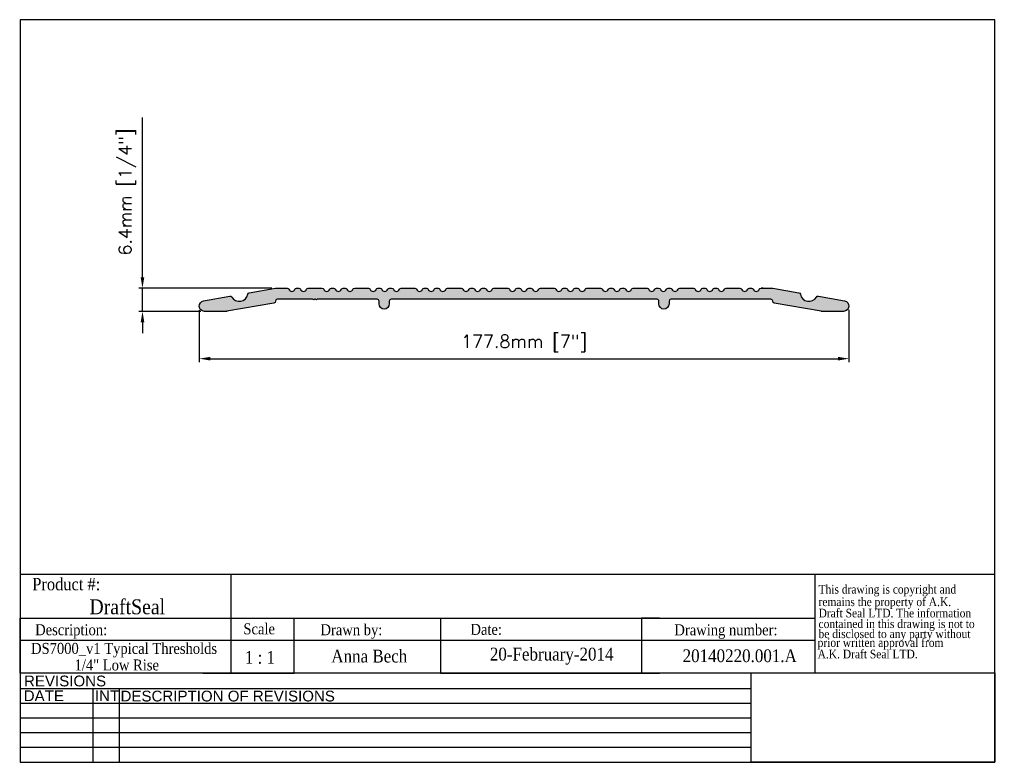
# Model space of a CAD drawing. Header units: millimetres. Extents: x 2362 to 2631, y 15 to 219.
import ezdxf
from ezdxf.enums import TextEntityAlignment as Align

# ---------------------------------------------------------------- set-up
doc = ezdxf.new("R2010")
doc.units = ezdxf.units.MM
doc.header["$MEASUREMENT"] = 0
doc.layers.add('AM_5', color=3, linetype='Continuous', lineweight=25)
doc.layers.add('BORDER', color=7, linetype='Continuous', lineweight=25)
doc.layers.add('FRAME', color=7, linetype='Continuous')
doc.styles.add('DS GROUP', font='arial.ttf')
doc.styles.get("Standard").update_dxf_attribs({"font": 'ROMANS.SHX'})
doc.styles.add('TAG', font='GARA.TTF')
doc.dimstyles.new('AM_ISO$0', dxfattribs={"dimtxt": 1.5, "dimasz": 1.5, "dimexe": 1, "dimexo": 1, "dimgap": 1.5, "dimtad": 1, "dimdec": 0, "dimdsep": 46, "dimtxsty": 'Standard', "dimcen": 0, "dimclrd": 256, "dimclre": 256, "dimclrt": 2, "dimadec": 0, "dimazin": 2, "dimtp": 0.1, "dimtm": 0.1, "dimtfac": 0.71, "dimtdec": 0, "dimtmove": 0, "dimatfit": 3, "dimfxl": 1, "dimlwd": -1, "dimlwe": -1, "dimarcsym": 1})
picture_1 = doc.add_image_def('image1.bmp', size_in_pixel=(901, 331))

# ---------------------------------------------------------------- blocks, each defined once
blk = doc.blocks.new('A$C08671A0E')
at = {"layer": 'FRAME', "style": 'TAG'}
for s, p in [('This drawing is copyright and', (14.82235561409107, -52.33811965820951)), ('remains the property of A.K.', (14.82235561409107, -101.4563565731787)), ('Draft Seal LTD. The information', (14.82235561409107, -145.6627890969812)), ('contained in this drawing is not to  ', (14.82235561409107, -187.4132979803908)), ('be disclosed to any party without ', (14.82235561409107, -226.7078832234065)), (' prior written approval from', (0, -261.2234074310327)), (' A.K. Draft Seal LTD.', (0, -306.093578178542))]:
    blk.add_text(s, height=33.81873376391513, dxfattribs=at).set_placement(p)
blk = doc.blocks.new('*D465')
at = {"layer": 'AM_5', "linetype": 'ByBlock', "transparency": 16777216}
for p, q in [((2411.052544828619, 139.0283042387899), (2411.052544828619, 124.7515755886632)), ((2588.847012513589, 139.1560510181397), (2588.847012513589, 124.7515755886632)), ((2414.052544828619, 125.7515755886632), (2585.847012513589, 125.7515755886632))]:
    blk.add_line(p, q, dxfattribs=at)
at = {"layer": 'AM_5', "transparency": 16777216}
for points in [[(2414.052544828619, 126.2515755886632), (2414.052544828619, 125.2515755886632), (2411.052544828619, 125.7515755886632)], [(2585.847012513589, 126.2515755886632), (2585.847012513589, 125.2515755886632), (2588.847012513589, 125.7515755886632)]]:
    blk.add_solid(points, dxfattribs=at)
at = {"layer": 'Defpoints', "color": 0, "transparency": 16777216}
for p in [(2588.847012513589, 140.1560510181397), (2411.052544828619, 140.0283042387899), (2588.847012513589, 125.7515755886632)]:
    blk.add_point(p, dxfattribs=at)
at = {"layer": 'AM_5', "color": 7, "transparency": 16777216, "insert": (2499.949778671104, 129.9182422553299), "char_height": 3.5, "attachment_point": 5}
blk.add_mtext('177.8mm [7"]', dxfattribs=at)
blk = doc.blocks.new('*D466')
at = {"layer": 'AM_5', "linetype": 'ByBlock', "transparency": 16777216}
for p, q in [((2395.506783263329, 148.0512611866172), (2395.506783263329, 191.7179278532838)), ((2430.89701288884, 145.0512611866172), (2394.506783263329, 145.0512611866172)), ((2395.506783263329, 138.7012611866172), (2395.506783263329, 145.0512611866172)), ((2411.50075819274, 138.7012611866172), (2394.506783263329, 138.7012611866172)), ((2395.506783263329, 135.7012611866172), (2395.506783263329, 132.7012611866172))]:
    blk.add_line(p, q, dxfattribs=at)
at = {"layer": 'AM_5', "transparency": 16777216}
for points in [[(2395.006783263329, 148.0512611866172), (2396.006783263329, 148.0512611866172), (2395.506783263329, 145.0512611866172)], [(2395.006783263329, 135.7012611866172), (2396.006783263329, 135.7012611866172), (2395.506783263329, 138.7012611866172)]]:
    blk.add_solid(points, dxfattribs=at)
at = {"layer": 'Defpoints', "color": 0, "transparency": 16777216}
for p in [(2395.506783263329, 145.0512611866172), (2431.89701288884, 145.0512611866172), (2412.50075819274, 138.7012611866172)]:
    blk.add_point(p, dxfattribs=at)
at = {"layer": 'AM_5', "color": 7, "transparency": 16777216, "insert": (2391.340116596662, 171.3845945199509), "char_height": 3.5, "attachment_point": 5, "rotation": 90}
blk.add_mtext('6.4mm [1/4"]', dxfattribs=at)

msp = doc.modelspace()

# ---------------------------------------------------------------- hatches: boundary and pattern name
h = msp.add_hatch(color=256)
edge = h.paths.add_edge_path()
edge.add_line((2564.793970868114, 145.0512611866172), (2567.997012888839, 145.0512611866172))
edge.add_line((2567.997012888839, 145.0512611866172), (2575.154730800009, 143.7891623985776))
edge.add_arc((2575.067906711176, 143.2967585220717), 0.4999999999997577, 10.455572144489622, 79.9999999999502, ccw=False)
edge.add_arc((2577.909920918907, 143.8212156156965), 2.389999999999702, 190.4555721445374, 329.5444278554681)
edge.add_arc((2580.40116580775, 142.3563610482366), 0.4999999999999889, 80.00000000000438, 149.5444278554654, ccw=False)
edge.add_line((2580.487989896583, 142.8487649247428), (2587.645707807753, 141.5866661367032))
edge.add_arc((2587.39326758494, 140.1550064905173), 1.453745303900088, -90, 79.99999999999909, ccw=False)
edge.add_line((2587.39326758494, 138.7012611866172), (2581.363841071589, 138.7012611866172))
edge.add_arc((2581.363841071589, 139.2012611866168), 0.4999999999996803, 259.9999999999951, 269.99999999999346, ccw=False)
edge.add_line((2581.277016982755, 138.7088573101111), (2568.410188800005, 140.9776262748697))
edge.add_arc((2568.497012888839, 141.470030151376), 0.4999999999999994, 179.9999999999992, 259.9999999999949, ccw=False)
edge.add_line((2567.997012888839, 141.470030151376), (2567.997012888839, 141.5012611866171))
edge.add_arc((2567.497012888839, 141.5012611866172), 0.5, 0, 90)
edge.add_line((2567.497012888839, 142.0012611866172), (2540.13201288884, 142.0012611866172))
edge.add_arc((2540.13201288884, 141.5012611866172), 0.5, 90, 180)
edge.add_line((2539.63201288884, 141.5012611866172), (2539.63201288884, 140.7212611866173))
edge.add_arc((2538.23201288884, 140.7212611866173), 1.400000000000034, -180, 0, ccw=False)
edge.add_line((2536.832012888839, 140.7212611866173), (2536.832012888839, 141.5012611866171))
edge.add_arc((2536.332012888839, 141.5012611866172), 0.5, 359.9999999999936, 450)
edge.add_line((2536.332012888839, 142.0012611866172), (2463.562012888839, 142.0012611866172))
edge.add_arc((2463.562012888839, 141.5012611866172), 0.5, 90, 180)
edge.add_line((2463.062012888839, 141.5012611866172), (2463.062012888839, 140.7212611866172))
edge.add_arc((2461.662012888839, 140.7212611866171), 1.39999999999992, -180, 0, ccw=False)
edge.add_line((2460.26201288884, 140.7212611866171), (2460.26201288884, 141.5012611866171))
edge.add_arc((2459.76201288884, 141.5012611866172), 0.5, 0, 90)
edge.add_line((2459.76201288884, 142.0012611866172), (2443.354197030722, 142.0012611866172))
edge.add_arc((2443.10701288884, 142.1712611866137), 0.2999999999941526, 214.5181078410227, 325.4818921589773, ccw=False)
edge.add_line((2442.859828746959, 142.0012611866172), (2442.644197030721, 142.0012611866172))
edge.add_arc((2442.39701288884, 142.1712611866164), 0.2999999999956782, 214.5181078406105, 325.4818921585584, ccw=False)
edge.add_line((2442.149828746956, 142.0012611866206), (2432.39701288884, 142.0012611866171))
edge.add_arc((2432.39701288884, 141.5012611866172), 0.5, 90, 180)
edge.add_line((2431.89701288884, 141.5012611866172), (2431.89701288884, 141.470030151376))
edge.add_arc((2431.39701288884, 141.470030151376), 0.5, -80.00000000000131, 0, ccw=False)
edge.add_line((2431.483836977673, 140.9776262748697), (2418.617008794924, 138.7088573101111))
edge.add_arc((2418.53018470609, 139.201261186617), 0.4999999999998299, 270.0000000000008, 280.0000000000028, ccw=False)
edge.add_line((2418.53018470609, 138.7012611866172), (2412.500758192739, 138.7012611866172))
edge.add_arc((2412.50075819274, 140.1550064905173), 1.453745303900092, 100.0000000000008, 270, ccw=False)
edge.add_line((2412.248317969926, 141.5866661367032), (2419.406035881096, 142.8487649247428))
edge.add_arc((2419.492859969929, 142.3563610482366), 0.4999999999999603, 30.455572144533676, 99.99999999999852, ccw=False)
edge.add_arc((2421.984104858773, 143.8212156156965), 2.389999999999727, 210.4555721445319, 349.5444278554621)
edge.add_arc((2424.826119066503, 143.2967585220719), 0.4999999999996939, 100.00000000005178, 169.5444278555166, ccw=False)
edge.add_line((2424.73929497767, 143.7891623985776), (2431.89701288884, 145.0512611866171))
edge.add_line((2431.89701288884, 145.0512611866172), (2435.100054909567, 145.0512611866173))
edge.add_arc((2435.100054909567, 144.5512611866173), 0.4999999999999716, 21.08252415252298, 90.00000000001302, ccw=False)
edge.add_arc((2436.39701288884, 145.0512611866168), 0.8900000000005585, 201.0825241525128, 338.9174758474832)
edge.add_arc((2437.693970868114, 144.5512611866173), 0.5000000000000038, 89.9999999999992, 158.9174758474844, ccw=False)
edge.add_line((2437.693970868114, 145.0512611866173), (2438.280054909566, 145.0512611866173))
edge.add_arc((2438.280054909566, 144.5512611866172), 0.5000000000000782, 21.082524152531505, 90.00000000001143, ccw=False)
edge.add_arc((2439.57701288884, 145.0512611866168), 0.8900000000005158, 201.0825241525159, 338.9174758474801)
edge.add_arc((2440.873970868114, 144.5512611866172), 0.4999999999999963, 89.99999999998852, 158.9174758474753, ccw=False)
edge.add_line((2440.873970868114, 145.0512611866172), (2444.630054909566, 145.0512611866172))
edge.add_arc((2444.630054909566, 144.5512611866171), 0.5000000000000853, 21.08252415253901, 90.00000000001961, ccw=False)
edge.add_arc((2445.92701288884, 145.0512611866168), 0.8900000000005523, 201.0825241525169, 338.9174758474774)
edge.add_arc((2447.223970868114, 144.5512611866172), 0.5000000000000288, 90.00000000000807, 158.9174758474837, ccw=False)
edge.add_line((2447.223970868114, 145.0512611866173), (2447.810054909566, 145.0512611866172))
edge.add_arc((2447.810054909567, 144.5512611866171), 0.5000000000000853, 21.08252415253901, 90.00000000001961, ccw=False)
edge.add_arc((2449.10701288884, 145.0512611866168), 0.8900000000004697, 201.0825241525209, 338.9174758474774)
edge.add_arc((2450.403970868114, 144.5512611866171), 0.5000000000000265, 89.99999999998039, 158.9174758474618, ccw=False)
edge.add_line((2450.403970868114, 145.0512611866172), (2450.990054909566, 145.0512611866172))
edge.add_arc((2450.990054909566, 144.5512611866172), 0.500000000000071, 21.08252415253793, 90.00000000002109, ccw=False)
edge.add_arc((2452.28701288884, 145.0512611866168), 0.8900000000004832, 201.0825241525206, 338.9174758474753)
edge.add_arc((2453.583970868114, 144.5512611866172), 0.5000000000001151, 90.00000000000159, 158.9174758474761, ccw=False)
edge.add_line((2453.583970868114, 145.0512611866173), (2457.340054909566, 145.0512611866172))
edge.add_arc((2457.340054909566, 144.5512611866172), 0.5000000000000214, 21.08252415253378, 90.00000000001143, ccw=False)
edge.add_arc((2458.63701288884, 145.051261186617), 0.8900000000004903, 201.0825241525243, 338.9174758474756)
edge.add_arc((2459.933970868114, 144.5512611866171), 0.5000000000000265, 89.99999999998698, 158.9174758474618, ccw=False)
edge.add_line((2459.933970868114, 145.0512611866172), (2460.520054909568, 145.0512611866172))
edge.add_arc((2460.520054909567, 144.5512611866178), 0.499999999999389, 21.08252415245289, 89.99999999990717, ccw=False)
edge.add_arc((2461.81701288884, 145.0512611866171), 0.8899999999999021, 201.0825241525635, 338.9174758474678)
edge.add_arc((2463.113970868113, 144.5512611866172), 0.5000000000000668, 89.99999999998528, 158.9174758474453, ccw=False)
edge.add_line((2463.113970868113, 145.0512611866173), (2463.700054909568, 145.0512611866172))
edge.add_arc((2463.700054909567, 144.5512611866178), 0.4999999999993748, 21.08252415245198, 89.99999999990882, ccw=False)
edge.add_arc((2464.997012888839, 145.0512611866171), 0.8899999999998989, 201.0825241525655, 338.9174758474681)
edge.add_arc((2466.293970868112, 144.5512611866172), 0.4999999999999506, 89.99999999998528, 158.9174758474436, ccw=False)
edge.add_line((2466.293970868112, 145.0512611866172), (2470.050054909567, 145.0512611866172))
edge.add_arc((2470.050054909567, 144.5512611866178), 0.4999999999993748, 21.08252415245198, 89.99999999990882, ccw=False)
edge.add_arc((2471.34701288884, 145.0512611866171), 0.8899999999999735, 201.0825241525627, 338.9174758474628)
edge.add_arc((2472.643970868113, 144.5512611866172), 0.5000000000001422, 90.0000000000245, 158.9174758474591, ccw=False)
edge.add_line((2472.643970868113, 145.0512611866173), (2473.230054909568, 145.0512611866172))
edge.add_arc((2473.230054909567, 144.5512611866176), 0.4999999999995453, 21.082524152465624, 89.99999999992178, ccw=False)
edge.add_arc((2474.527012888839, 145.051261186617), 0.8899999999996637, 201.0825241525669, 338.9174758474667)
edge.add_arc((2475.823970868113, 144.551261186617), 0.5000000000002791, 89.99999999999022, 158.917475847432, ccw=False)
edge.add_line((2475.823970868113, 145.0512611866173), (2476.410054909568, 145.0512611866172))
edge.add_arc((2476.410054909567, 144.5512611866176), 0.4999999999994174, 21.082524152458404, 89.99999999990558, ccw=False)
edge.add_arc((2477.707012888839, 145.0512611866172), 0.8899999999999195, 201.0825241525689, 338.9174758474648)
edge.add_arc((2479.003970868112, 144.5512611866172), 0.4999999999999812, 89.99999999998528, 158.9174758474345, ccw=False)
edge.add_line((2479.003970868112, 145.0512611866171), (2482.760054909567, 145.0512611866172))
edge.add_arc((2482.760054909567, 144.5512611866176), 0.4999999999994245, 21.08252415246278, 89.99999999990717, ccw=False)
edge.add_arc((2484.05701288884, 145.0512611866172), 0.8899999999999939, 201.0825241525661, 338.9174758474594)
edge.add_arc((2485.353970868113, 144.5512611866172), 0.5000000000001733, 90.00000000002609, 158.9174758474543, ccw=False)
edge.add_line((2485.353970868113, 145.0512611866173), (2485.940054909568, 145.0512611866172))
edge.add_arc((2485.940054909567, 144.5512611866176), 0.4999999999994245, 21.08252415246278, 89.99999999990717, ccw=False)
edge.add_arc((2487.237012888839, 145.0512611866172), 0.8899999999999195, 201.0825241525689, 338.9174758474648)
edge.add_arc((2488.533970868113, 144.5512611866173), 0.4999999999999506, 89.9999999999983, 158.9174758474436, ccw=False)
edge.add_line((2488.533970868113, 145.0512611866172), (2489.120054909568, 145.0512611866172))
edge.add_arc((2489.120054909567, 144.5512611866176), 0.4999999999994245, 21.08252415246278, 89.99999999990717, ccw=False)
edge.add_arc((2490.41701288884, 145.0512611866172), 0.8899999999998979, 201.0825241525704, 338.9174758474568)
edge.add_arc((2491.713970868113, 144.551261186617), 0.5000000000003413, 90.00000000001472, 158.9174758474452, ccw=False)
edge.add_line((2491.713970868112, 145.0512611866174), (2495.470054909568, 145.0512611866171))
edge.add_arc((2495.470054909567, 144.5512611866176), 0.4999999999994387, 21.08252415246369, 89.99999999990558, ccw=False)
edge.add_arc((2496.76701288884, 145.0512611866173), 0.8899999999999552, 201.0825241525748, 338.9174758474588)
edge.add_arc((2498.063970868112, 144.5512611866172), 0.5000000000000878, 90, 158.9174758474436, ccw=False)
edge.add_line((2498.063970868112, 145.0512611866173), (2498.650054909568, 145.0512611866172))
edge.add_arc((2498.650054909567, 144.5512611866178), 0.4999999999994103, 21.082524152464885, 89.99999999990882, ccw=False)
edge.add_arc((2499.94701288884, 145.0512611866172), 0.8899999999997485, 201.0825241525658, 338.9174758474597)
edge.add_arc((2501.243970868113, 144.551261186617), 0.5000000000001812, 89.99999999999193, 158.9174758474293, ccw=False)
edge.add_line((2501.243970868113, 145.0512611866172), (2501.830054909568, 145.0512611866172))
edge.add_arc((2501.830054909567, 144.5512611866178), 0.4999999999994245, 21.08252415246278, 89.99999999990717, ccw=False)
edge.add_arc((2503.12701288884, 145.0512611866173), 0.8899999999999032, 201.0825241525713, 338.9174758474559)
edge.add_arc((2504.423970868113, 144.5512611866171), 0.5000000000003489, 90.00000000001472, 158.9174758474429, ccw=False)
edge.add_line((2504.423970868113, 145.0512611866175), (2508.180054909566, 145.0512611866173))
edge.add_arc((2508.180054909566, 144.5512611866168), 0.5000000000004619, 21.082524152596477, 90.0000000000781, ccw=False)
edge.add_arc((2509.477012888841, 145.0512611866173), 0.8900000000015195, 201.0825241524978, 338.9174758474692)
edge.add_arc((2510.773970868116, 144.5512611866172), 0.4999999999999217, 90, 158.9174758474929, ccw=False)
edge.add_line((2510.773970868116, 145.0512611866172), (2511.360054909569, 145.0512611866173))
edge.add_arc((2511.360054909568, 144.5512611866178), 0.4999999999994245, 21.082524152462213, 89.99999999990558, ccw=False)
edge.add_arc((2512.65701288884, 145.0512611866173), 0.8899999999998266, 201.0825241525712, 338.9174758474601)
edge.add_arc((2513.953970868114, 144.5512611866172), 0.5000000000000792, 89.9999999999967, 158.9174758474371, ccw=False)
edge.add_line((2513.953970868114, 145.0512611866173), (2514.540054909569, 145.0512611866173))
edge.add_arc((2514.540054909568, 144.5512611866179), 0.499999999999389, 21.082524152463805, 89.99999999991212, ccw=False)
edge.add_arc((2515.83701288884, 145.0512611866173), 0.8899999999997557, 201.0825241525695, 338.9174758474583)
edge.add_arc((2517.133970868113, 144.551261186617), 0.5000000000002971, 89.99999999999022, 158.9174758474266, ccw=False)
edge.add_line((2517.133970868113, 145.0512611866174), (2520.890054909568, 145.0512611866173))
edge.add_arc((2520.890054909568, 144.5512611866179), 0.4999999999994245, 21.082524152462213, 89.99999999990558, ccw=False)
edge.add_arc((2522.18701288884, 145.0512611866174), 0.8899999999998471, 201.0825241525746, 338.9174758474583)
edge.add_arc((2523.483970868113, 144.5512611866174), 0.499999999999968, 89.99999999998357, 158.9174758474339, ccw=False)
edge.add_line((2523.483970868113, 145.0512611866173), (2524.070054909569, 145.0512611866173))
edge.add_arc((2524.070054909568, 144.5512611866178), 0.4999999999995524, 21.082524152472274, 89.99999999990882, ccw=False)
edge.add_arc((2525.367012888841, 145.0512611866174), 0.8899999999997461, 201.0825241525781, 338.9174758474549)
edge.add_arc((2526.663970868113, 144.5512611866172), 0.5000000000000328, 89.99999999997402, 158.9174758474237, ccw=False)
edge.add_line((2526.663970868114, 145.0512611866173), (2527.250054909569, 145.0512611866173))
edge.add_arc((2527.250054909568, 144.5512611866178), 0.4999999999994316, 21.082524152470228, 89.99999999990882, ccw=False)
edge.add_arc((2528.547012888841, 145.0512611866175), 0.8899999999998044, 201.0825241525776, 338.9174758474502)
edge.add_arc((2529.843970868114, 144.5512611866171), 0.5000000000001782, 89.99999999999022, 158.9174758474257, ccw=False)
edge.add_line((2529.843970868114, 145.0512611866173), (2533.600054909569, 145.0512611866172))
edge.add_arc((2533.600054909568, 144.5512611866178), 0.4999999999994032, 21.082524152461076, 89.99999999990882, ccw=False)
edge.add_arc((2534.89701288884, 145.0512611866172), 0.8899999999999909, 201.0825241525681, 338.9174758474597)
edge.add_arc((2536.193970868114, 144.5512611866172), 0.5000000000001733, 90.00000000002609, 158.9174758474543, ccw=False)
edge.add_line((2536.193970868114, 145.0512611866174), (2536.780054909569, 145.0512611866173))
edge.add_arc((2536.780054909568, 144.5512611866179), 0.4999999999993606, 21.082524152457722, 89.99999999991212, ccw=False)
edge.add_arc((2538.07701288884, 145.0512611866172), 0.8899999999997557, 201.0825241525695, 338.9174758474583)
edge.add_arc((2539.373970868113, 144.5512611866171), 0.5000000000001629, 89.99999999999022, 158.9174758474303, ccw=False)
edge.add_line((2539.373970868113, 145.0512611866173), (2539.960054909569, 145.0512611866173))
edge.add_arc((2539.960054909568, 144.5512611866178), 0.499999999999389, 21.082524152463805, 89.99999999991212, ccw=False)
edge.add_arc((2541.257012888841, 145.0512611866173), 0.8899999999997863, 201.0825241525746, 338.9174758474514)
edge.add_arc((2542.553970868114, 144.5512611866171), 0.5000000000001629, 89.99999999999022, 158.9174758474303, ccw=False)
edge.add_line((2542.553970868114, 145.0512611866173), (2546.310054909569, 145.0512611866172))
edge.add_arc((2546.310054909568, 144.5512611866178), 0.4999999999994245, 21.082524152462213, 89.99999999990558, ccw=False)
edge.add_arc((2547.60701288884, 145.0512611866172), 0.8899999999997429, 201.0825241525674, 338.9174758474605)
edge.add_arc((2548.903970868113, 144.5512611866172), 0.5000000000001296, 89.99999999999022, 158.9174758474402, ccw=False)
edge.add_line((2548.903970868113, 145.0512611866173), (2549.490054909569, 145.0512611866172))
edge.add_arc((2549.490054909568, 144.5512611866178), 0.499999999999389, 21.082524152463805, 89.99999999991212, ccw=False)
edge.add_arc((2550.78701288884, 145.0512611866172), 0.8899999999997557, 201.0825241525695, 338.9174758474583)
edge.add_arc((2552.083970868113, 144.5512611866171), 0.5000000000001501, 89.99999999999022, 158.917475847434, ccw=False)
edge.add_line((2552.083970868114, 145.0512611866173), (2552.670054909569, 145.0512611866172))
edge.add_arc((2552.670054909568, 144.5512611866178), 0.4999999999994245, 21.082524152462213, 89.99999999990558, ccw=False)
edge.add_arc((2553.967012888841, 145.0512611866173), 0.8900000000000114, 201.0825241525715, 338.9174758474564)
edge.add_arc((2555.263970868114, 144.5512611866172), 0.5000000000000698, 90.00000000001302, 158.9174758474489, ccw=False)
edge.add_line((2555.263970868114, 145.0512611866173), (2559.020054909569, 145.0512611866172))
edge.add_arc((2559.020054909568, 144.5512611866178), 0.4999999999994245, 21.082524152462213, 89.99999999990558, ccw=False)
edge.add_arc((2560.317012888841, 145.0512611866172), 0.8899999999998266, 201.0825241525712, 338.9174758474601)
edge.add_arc((2561.613970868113, 144.5512611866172), 0.5000000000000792, 89.9999999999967, 158.9174758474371, ccw=False)
edge.add_line((2561.613970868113, 145.0512611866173), (2562.200054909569, 145.0512611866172))
edge.add_arc((2562.200054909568, 144.5512611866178), 0.4999999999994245, 21.082524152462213, 89.99999999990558, ccw=False)
edge.add_arc((2563.49701288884, 145.0512611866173), 0.8900000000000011, 201.0825241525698, 338.9174758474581)
edge.add_arc((2564.793970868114, 144.5512611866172), 0.5000000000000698, 90.00000000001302, 158.9174758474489, ccw=False)

# ---------------------------------------------------------------- linework, layer by layer
for p, q in [((2362.056964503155, 66.7850771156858), (2579.510034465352, 66.7850771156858)), ((2419.684466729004, 66.78507711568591), (2419.684466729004, 54.7343335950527)), ((2579.510034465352, 66.7850771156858), (2579.510034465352, 39.73433359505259)), ((2362.056964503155, 39.7343335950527), (2362.056964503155, 54.7343335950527)), ((2362.056964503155, 54.7343335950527), (2579.510034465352, 54.7343335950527)), ((2362.056964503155, 54.7343335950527), (2362.056964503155, 49.7343335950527)), ((2362.056964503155, 54.7343335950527), (2362.056964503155, 48.7343335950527)), ((2362.056964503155, 54.7343335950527), (2412.056964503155, 54.7343335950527)), ((2419.684466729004, 54.7343335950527), (2419.684466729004, 39.7343335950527)), ((2437.056964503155, 39.7343335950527), (2437.056964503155, 54.7343335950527)), ((2437.056964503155, 54.7343335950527), (2477.056964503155, 54.7343335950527)), ((2477.056964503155, 54.7343335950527), (2477.056964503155, 39.7343335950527)), ((2537.056964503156, 54.7343335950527), (2532.056964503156, 54.7343335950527)), ((2532.056964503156, 54.7343335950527), (2532.056964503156, 39.7343335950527)), ((2362.056964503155, 48.7343335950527), (2362.056964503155, 50.2343335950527)), ((2362.056964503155, 48.7343335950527), (2579.510034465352, 48.7343335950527)), ((2362.056964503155, 39.7343335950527), (2362.056964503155, 42.7343335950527)), ((2412.056964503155, 39.7343335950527), (2437.056964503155, 39.7343335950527)), ((2477.056964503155, 39.7343335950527), (2537.056964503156, 39.7343335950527))]:
    msp.add_line(p, q)
msp.add_lwpolyline([(2565.380054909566, 145.0512611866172), (2564.793970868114, 145.0512611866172), (2567.997012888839, 145.0512611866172), (2575.154730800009, 143.7891623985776, -0.3131147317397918), (2575.55960467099, 143.3874950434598, 0.6942991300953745), (2579.970154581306, 142.60979609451, -0.3131147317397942), (2580.487989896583, 142.8487649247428), (2587.645707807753, 141.5866661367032, -0.9163311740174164), (2587.39326758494, 138.7012611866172), (2581.363841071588, 138.7012611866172, -0.0436609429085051), (2581.277016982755, 138.7088573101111), (2568.410188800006, 140.9776262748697, -0.3639702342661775), (2567.997012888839, 141.470030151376), (2567.997012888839, 141.5012611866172, 0.4142135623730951), (2567.497012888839, 142.0012611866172), (2540.13201288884, 142.0012611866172, 0.4142135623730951), (2539.63201288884, 141.5012611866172), (2539.63201288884, 140.7212611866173, -0.9999999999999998), (2536.832012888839, 140.7212611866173), (2536.832012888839, 141.5012611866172, 0.4142135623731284), (2536.332012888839, 142.0012611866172), (2463.562012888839, 142.0012611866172, 0.4142135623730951), (2463.062012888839, 141.5012611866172), (2463.062012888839, 140.7212611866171, -0.9999999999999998), (2460.26201288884, 140.7212611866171), (2460.26201288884, 141.5012611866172, 0.4142135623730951), (2459.76201288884, 142.0012611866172), (2443.354197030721, 142.0012611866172, -0.5259237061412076), (2442.859828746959, 142.0012611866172), (2442.644197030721, 142.0012611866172, -0.5259237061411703), (2442.149828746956, 142.0012611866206), (2432.39701288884, 142.0012611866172, 0.4142135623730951), (2431.89701288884, 141.5012611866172), (2431.89701288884, 141.470030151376, -0.3639702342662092), (2431.483836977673, 140.9776262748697), (2418.617008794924, 138.7088573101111, -0.0436609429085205), (2418.53018470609, 138.7012611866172), (2412.50075819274, 138.7012611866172, -0.9163311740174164), (2412.248317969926, 141.5866661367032), (2419.406035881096, 142.8487649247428, -0.3131147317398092), (2419.923871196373, 142.60979609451, 0.6942991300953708), (2424.334421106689, 143.3874950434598, -0.3131147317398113), (2424.73929497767, 143.7891623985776), (2431.89701288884, 145.0512611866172), (2435.100054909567, 145.0512611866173, -0.3101135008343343), (2435.566586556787, 144.731117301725, 0.6862211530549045), (2437.227439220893, 144.7311173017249, -0.3101135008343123), (2437.693970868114, 145.0512611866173), (2438.280054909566, 145.0512611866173, -0.3101135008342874), (2438.746586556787, 144.731117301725, 0.6862211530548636), (2440.407439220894, 144.7311173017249, -0.3101135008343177), (2440.873970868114, 145.0512611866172), (2444.630054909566, 145.0512611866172, -0.3101135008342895), (2445.096586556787, 144.731117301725, 0.6862211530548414), (2446.757439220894, 144.7311173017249, -0.3101135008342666), (2447.223970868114, 145.0512611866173), (2447.810054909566, 145.0512611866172, -0.3101135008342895), (2448.276586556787, 144.731117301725, 0.6862211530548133), (2449.937439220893, 144.731117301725, -0.3101135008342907), (2450.403970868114, 145.0512611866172), (2450.990054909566, 145.0512611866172, -0.3101135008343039), (2451.456586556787, 144.731117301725, 0.6862211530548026), (2453.117439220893, 144.731117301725, -0.3101135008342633), (2453.583970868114, 145.0512611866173), (2457.340054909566, 145.0512611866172, -0.3101135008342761), (2457.806586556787, 144.731117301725, 0.6862211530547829), (2459.467439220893, 144.731117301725, -0.3101135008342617), (2459.933970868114, 145.0512611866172), (2460.520054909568, 145.0512611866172, -0.310113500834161), (2460.986586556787, 144.7311173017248, 0.6862211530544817), (2462.647439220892, 144.7311173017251, -0.310113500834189), (2463.113970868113, 145.0512611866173), (2463.700054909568, 145.0512611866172, -0.3101135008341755), (2464.166586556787, 144.7311173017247, 0.6862211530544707), (2465.827439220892, 144.7311173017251, -0.3101135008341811), (2466.293970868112, 145.0512611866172), (2470.050054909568, 145.0512611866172, -0.3101135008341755), (2470.516586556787, 144.7311173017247, 0.6862211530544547), (2472.177439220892, 144.731117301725, -0.310113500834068), (2472.643970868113, 145.0512611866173), (2473.230054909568, 145.0512611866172, -0.3101135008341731), (2473.696586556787, 144.7311173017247, 0.6862211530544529), (2475.357439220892, 144.7311173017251, -0.3101135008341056), (2475.823970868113, 145.0512611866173), (2476.410054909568, 145.0512611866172, -0.3101135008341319), (2476.876586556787, 144.7311173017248, 0.6862211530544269), (2478.537439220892, 144.7311173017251, -0.3101135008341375), (2479.003970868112, 145.0512611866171), (2482.760054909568, 145.0512611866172, -0.3101135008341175), (2483.226586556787, 144.7311173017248, 0.6862211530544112), (2484.887439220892, 144.731117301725, -0.3101135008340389), (2485.353970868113, 145.0512611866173), (2485.940054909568, 145.0512611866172, -0.3101135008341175), (2486.406586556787, 144.7311173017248, 0.6862211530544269), (2488.067439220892, 144.7311173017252, -0.3101135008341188), (2488.533970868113, 145.0512611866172), (2489.120054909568, 145.0512611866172, -0.3101135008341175), (2489.586586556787, 144.7311173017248, 0.6862211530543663), (2491.247439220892, 144.7311173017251, -0.310113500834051), (2491.713970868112, 145.0512611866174), (2495.470054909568, 145.0512611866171, -0.3101135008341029), (2495.936586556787, 144.7311173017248, 0.6862211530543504), (2497.597439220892, 144.7311173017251, -0.3101135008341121), (2498.063970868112, 145.0512611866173), (2498.650054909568, 145.0512611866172, -0.3101135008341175), (2499.116586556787, 144.7311173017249, 0.6862211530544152), (2500.777439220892, 144.7311173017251, -0.310113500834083), (2501.243970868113, 145.0512611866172), (2501.830054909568, 145.0512611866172, -0.3101135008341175), (2502.296586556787, 144.7311173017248, 0.6862211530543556), (2503.957439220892, 144.7311173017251, -0.3101135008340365), (2504.423970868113, 145.0512611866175), (2508.180054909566, 145.0512611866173, -0.3101135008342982), (2508.646586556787, 144.7311173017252, 0.6862211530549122), (2510.307439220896, 144.7311173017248, -0.3101135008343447), (2510.773970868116, 145.0512611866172), (2511.360054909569, 145.0512611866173, -0.3101135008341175), (2511.826586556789, 144.7311173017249, 0.6862211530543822), (2513.487439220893, 144.7311173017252, -0.3101135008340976), (2513.953970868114, 145.0512611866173), (2514.540054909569, 145.0512611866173, -0.3101135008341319), (2515.006586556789, 144.7311173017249, 0.6862211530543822), (2516.667439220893, 144.7311173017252, -0.3101135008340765), (2517.133970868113, 145.0512611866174), (2520.890054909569, 145.0512611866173, -0.3101135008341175), (2521.356586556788, 144.7311173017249, 0.6862211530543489), (2523.017439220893, 144.7311173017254, -0.3101135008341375), (2523.483970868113, 145.0512611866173), (2524.070054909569, 145.0512611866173, -0.3101135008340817), (2524.536586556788, 144.7311173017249, 0.6862211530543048), (2526.197439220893, 144.7311173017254, -0.3101135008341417), (2526.663970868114, 145.0512611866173), (2527.250054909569, 145.0512611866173, -0.3101135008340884), (2527.716586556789, 144.7311173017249, 0.6862211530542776), (2529.377439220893, 144.7311173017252, -0.3101135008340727), (2529.843970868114, 145.0512611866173), (2533.600054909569, 145.0512611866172, -0.3101135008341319), (2534.066586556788, 144.7311173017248, 0.6862211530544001), (2535.727439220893, 144.7311173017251, -0.3101135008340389), (2536.193970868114, 145.0512611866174), (2536.780054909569, 145.0512611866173, -0.310113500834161), (2537.246586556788, 144.7311173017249, 0.6862211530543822), (2538.907439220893, 144.7311173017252, -0.3101135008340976), (2539.373970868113, 145.0512611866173), (2539.960054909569, 145.0512611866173, -0.3101135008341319), (2540.426586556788, 144.7311173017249, 0.6862211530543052), (2542.087439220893, 144.7311173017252, -0.3101135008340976), (2542.553970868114, 145.0512611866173), (2546.310054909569, 145.0512611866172, -0.3101135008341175), (2546.776586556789, 144.7311173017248, 0.6862211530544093), (2548.437439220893, 144.7311173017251, -0.3101135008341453), (2548.903970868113, 145.0512611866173), (2549.490054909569, 145.0512611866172, -0.3101135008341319), (2549.956586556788, 144.7311173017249, 0.6862211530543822), (2551.617439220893, 144.7311173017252, -0.3101135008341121), (2552.083970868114, 145.0512611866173), (2552.670054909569, 145.0512611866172, -0.3101135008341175), (2553.136586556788, 144.7311173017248, 0.6862211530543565), (2554.797439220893, 144.7311173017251, -0.3101135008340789), (2555.263970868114, 145.0512611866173), (2559.020054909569, 145.0512611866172, -0.3101135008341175), (2559.486586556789, 144.7311173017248, 0.6862211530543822), (2561.147439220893, 144.7311173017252, -0.3101135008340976), (2561.613970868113, 145.0512611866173), (2562.200054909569, 145.0512611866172, -0.3101135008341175), (2562.666586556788, 144.7311173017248, 0.6862211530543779), (2564.327439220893, 144.7311173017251, -0.3101135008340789), (2564.793970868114, 145.0512611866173)], format="xyb")
at = {"layer": 'BORDER'}
for p, q in [((2362.056964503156, 218.5049618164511), (2362.056964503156, 15.30496181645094)), ((2628.756964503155, 218.5049618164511), (2362.056964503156, 218.5049618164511)), ((2628.756964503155, 15.30496181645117), (2628.756964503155, 218.5049618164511)), ((2579.510034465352, 66.7850771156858), (2628.756964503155, 66.7850771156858)), ((2628.756964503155, 39.7343335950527), (2362.056964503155, 39.7343335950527)), ((2562.139669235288, 35.41916478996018), (2362.056964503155, 35.41916478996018)), ((2381.927097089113, 35.41916478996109), (2381.927097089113, 15.30496181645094)), ((2389.144125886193, 35.41916478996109), (2389.144125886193, 15.30496181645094)), ((2562.139669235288, 31.39632419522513), (2362.056964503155, 31.39632419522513)), ((2562.139669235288, 27.37348360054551), (2362.056964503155, 27.37348360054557)), ((2562.139669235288, 23.35064300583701), (2362.056964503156, 23.3506430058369)), ((2562.139669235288, 19.32780241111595), (2362.056964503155, 19.32780241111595)), ((2362.056964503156, 15.30496181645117), (2628.756964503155, 15.30496181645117))]:
    msp.add_line(p, q, dxfattribs=at)
at = {"layer": 'FRAME', "color": 1}
for q in [(2562.139669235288, 39.7449116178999), (2562.139669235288, 39.73433359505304)]:
    msp.add_line((2562.139669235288, 15.30496181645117), q, dxfattribs=at)

# ---------------------------------------------------------------- block references
at = {"xscale": 0.06987750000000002, "yscale": 0.06987750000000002, "zscale": 0.06987750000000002}
msp.add_blockref('A$C08671A0E', (2579.510034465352, 65.13687947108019), dxfattribs=at)

# ---------------------------------------------------------------- texts
at = {"layer": 'BORDER', "char_height": 2.953125, "attachment_point": 2, "style": 'DS GROUP'}
for s, width, insert in [('REVISIONS', 20.38680124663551, (2374.315364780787, 39.03213209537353)), ('DATE', 20.38680124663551, (2368.499329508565, 34.98762233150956)), ('INT', 20.38680124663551, (2385.794444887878, 34.98762233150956)), ('DESCRIPTION OF REVISIONS', 103.860939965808, (2418.835787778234, 34.90660090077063))]:
    msp.add_mtext_dynamic_manual_height_columns(s, width=width, gutter_width=7.5, heights=[0], dxfattribs=dict(at, insert=insert))
at = {"layer": 'FRAME', "style": 'TAG'}
for s, height, p in [('Product #:', 3.381873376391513, (2374.646226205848, 64.12526045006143)), ('DraftSeal', 4.069431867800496, (2391.340288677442, 57.98270514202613)), ('Description:', 3, (2375.983439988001, 51.10998512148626)), ('Drawn by:', 3, (2452.687189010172, 51.17699926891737)), ('Date:', 3, (2489.580982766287, 51.65726732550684)), ('Drawing number:', 3, (2555.199794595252, 51.15131051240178)), ('1 : 1', 3.5, (2427.653629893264, 43.99696271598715)), ('Anna Bech', 3.5, (2457.580101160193, 44.44393895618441)), ('20-February-2014', 3.5, (2507.499211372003, 44.43612063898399)), ('20140220.001.A', 3.5, (2558.978224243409, 44.44524200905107))]:
    msp.add_text(s, height=height, dxfattribs=at).set_placement(p, align=Align.MIDDLE)
msp.add_text('Scale', height=3, dxfattribs=at).set_placement((2423.126031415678, 50.32467136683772))
for s, p in [('DS7000_v1 Typical Thresholds', (2390.459715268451, 44.97137017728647)), ('1/4" Low Rise', (2388.468575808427, 40.44626236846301))]:
    msp.add_text(s, height=3, dxfattribs=at).set_placement(p, align=Align.CENTER)

# ---------------------------------------------------------------- dimensions: what is measured, and where the dimension line sits
at = {"layer": 'AM_5'}
dim = msp.add_linear_dim(base=(2395.506783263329, 145.0512611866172), p1=(2412.50075819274, 138.7012611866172), p2=(2431.89701288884, 145.0512611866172), angle=90, dimstyle='AM_ISO$0', override={"dimtxt": 3.5, "dimasz": 3, "dimdec": 1, "dimpost": '<>mm', "dimclrt": 7}, dxfattribs=at)
dim.commit()
dim.dimension.update_dxf_attribs({"geometry": '*D466', "text_midpoint": (2395.506783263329, 171.3845945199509), "dimtype": 160})
dim = msp.add_linear_dim(base=(2588.847012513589, 125.7515755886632), p1=(2411.052544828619, 140.0283042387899), p2=(2588.847012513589, 140.1560510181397), dimstyle='AM_ISO$0', override={"dimtxt": 3.5, "dimasz": 3, "dimdec": 1, "dimpost": '<>mm', "dimclrt": 7}, dxfattribs=at)
dim.commit()
dim.dimension.update_dxf_attribs({"geometry": '*D465', "text_midpoint": (2499.949778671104, 129.9182422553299)})

# ---------------------------------------------------------------- pictures from other files: only their frames are drawn
image = msp.add_image(picture_1, insert=(2562.139669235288, 15.30496181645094), size_in_units=(66.61729526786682, 24.4731684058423))
image.dxf.flags = 7

doc.saveas('drawing.dxf')
